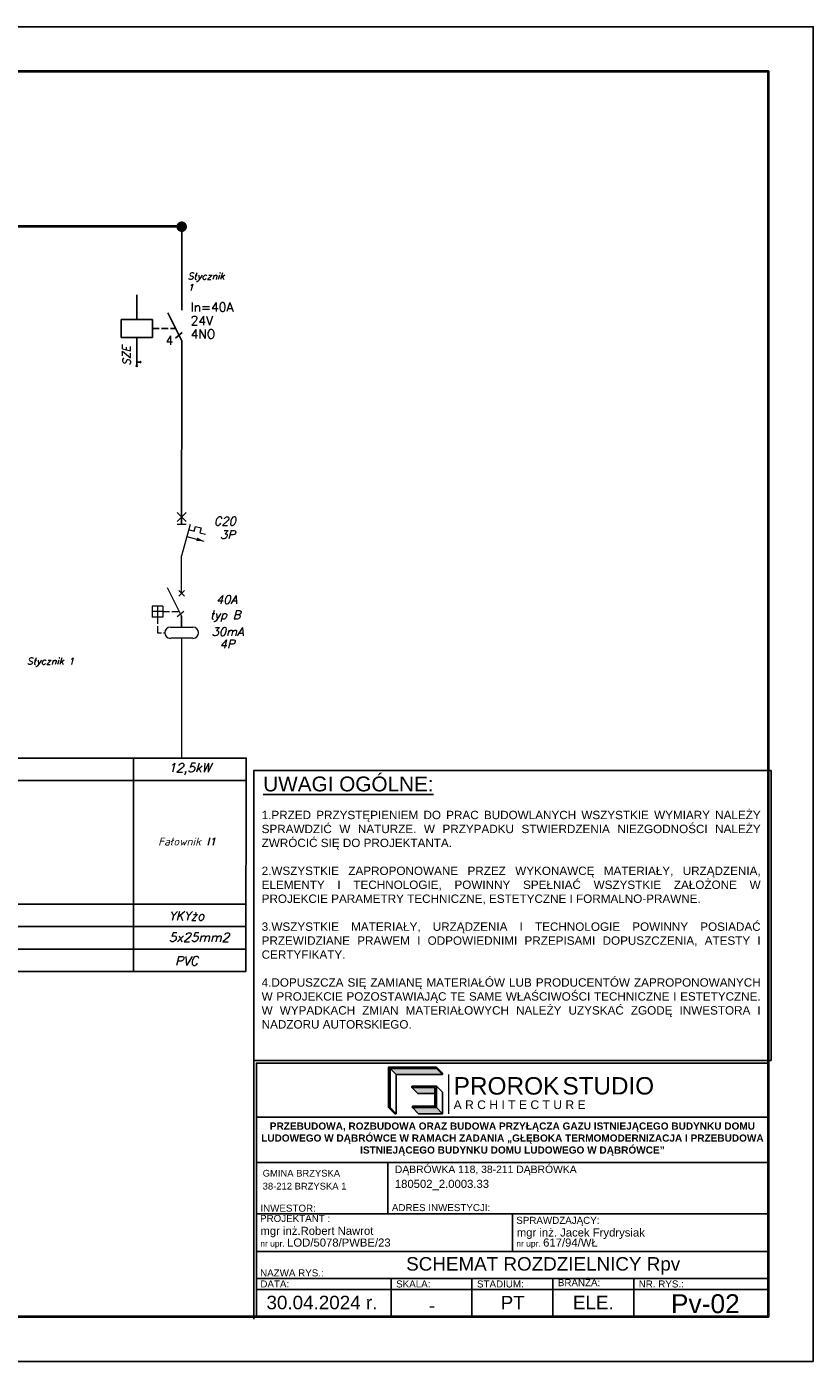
# Model space of a CAD drawing. Header units: millimetres. Extents: x 22250 to 51280, y -5012 to 7692.
# Tile 18 of 183: x 37795 to 38670, y -5012 to -3527. Entities that reach past the tile are written whole.
import ezdxf
from ezdxf.enums import TextEntityAlignment as Align

# ---------------------------------------------------------------- set-up
doc = ezdxf.new("R2010")
doc.units = ezdxf.units.MM
for name, color, linetype in [('-RAMKI', 250, 'Continuous'), ('4', 7, 'Continuous'), ('E-SCHEMAT', 1, 'Continuous'), ('ML_SCH_Aparaty', 1, 'Continuous'), ('ML_SCH_Ilość biegunów', 90, 'Continuous'), ('ML_SCH_Numeracja aparatów', 3, 'Continuous'), ('ML_SCH_Parametr 1', 150, 'Continuous'), ('ML_SCH_Parametr 2', 140, 'Continuous'), ('ML_SCH_Parametr 3', 30, 'Continuous'), ('ML_SCH_Parametr 4', 40, 'Continuous'), ('PLC', 6, 'Continuous')]:
    doc.layers.add(name, color=color, linetype=linetype)
doc.layers.add('1', color=7, linetype='Continuous', lineweight=25)
doc.layers.add('E_PV', color=1, linetype='Continuous', lineweight=15)
doc.styles.add('CGothic', font='GOTHIC.TTF')
doc.styles.add('CP_ATTR', font='ROMANS.SHX')
doc.styles.add('ELECTRICAL', font='romans.shx', dxfattribs={"oblique": 15, "height": 10})
doc.styles.add('ML_Schematy', font='romans.shx')
doc.styles.add('romans', font='romans.shx')
doc.styles.get("Standard").update_dxf_attribs({"font": 'arial.ttf'})

# ---------------------------------------------------------------- blocks, each defined once
blk = doc.blocks.new('CP_UCS2D')
at = {"color": 3}
for p, q in [((0, 10), (-1.8, 7.1)), ((0, 0), (0, 10)), ((0, 10), (1.8, 7.1))]:
    blk.add_line(p, q, dxfattribs=at)
at = {"color": 1}
for p, q in [((0, 0), (10, 0)), ((10, 0), (7.1, 1.8)), ((10, 0), (7.1, -1.8))]:
    blk.add_line(p, q, dxfattribs=at)
at = {"style": 'CP_ATTR', "flags": 9}
for tag in ['FORM', 'TYPE', 'ID', 'WIDTH', 'HEIGHT', 'SYSTEM', 'VERSION', 'PIPE', 'OTHER']:
    blk.add_attdef(tag, text='', height=0.00005, dxfattribs=at).set_placement((0.7, 7.1), align=Align.MIDDLE_LEFT)
blk = doc.blocks.new('ML_Stycznik_NO')
at = {"layer": 'ML_SCH_Aparaty'}
for p, q in [((0, -5.62), (0, 0)), ((-10, -7.73), (-10, -2.23)), ((-13.5, -7.73), (-6.5, -7.73)), ((-13.5, -11.73), (-13.5, -7.73)), ((-6.5, -11.73), (-6.5, -7.73)), ((-13.5, -11.73), (-6.5, -11.73)), ((-10, -17.23), (-10, -11.73)), ((-6.5, -9.73), (-5, -9.73)), ((-4.5, -9.73), (-3, -9.73)), ((-2.5, -9.73), (-1.25, -9.73))]:
    blk.add_line(p, q, dxfattribs=at)
for points in [[(-3.12, -6.25), (0, -12.5), (0, -20)], [(-1.36, -11.85), (0.11, -10.65)]]:
    blk.add_lwpolyline(points, dxfattribs=at)
at = {"layer": 'ML_SCH_Aparaty', "xscale": 0.1, "yscale": 0.1, "zscale": 0.1, "rotation": 270}
blk.add_blockref('CP_UCS2D', (-10, -17.23), dxfattribs=at)
at = {"layer": 'ML_SCH_Ilość biegunów', "style": 'ML_Schematy'}
blk.add_attdef('ILOŚĆ_BIEGUNÓW', text='', height=2, dxfattribs=at).set_placement((-1.86, -12.35), align=Align.MIDDLE_RIGHT)
at = {"layer": 'ML_SCH_Numeracja aparatów', "style": 'ML_Schematy'}
blk.add_attdef('NUMER_APARATU', (2, -2.97), '', height=2, dxfattribs=at)
at = {"layer": 'ML_SCH_Parametr 1', "style": 'ML_Schematy'}
blk.add_attdef('PARAMETR_1', (2, -5.97), '', height=2, dxfattribs=at)
at = {"layer": 'ML_SCH_Parametr 2', "style": 'ML_Schematy'}
blk.add_attdef('PARAMETR_2', (2, -8.97), '', height=2, dxfattribs=at)
at = {"layer": 'ML_SCH_Parametr 3', "style": 'ML_Schematy'}
blk.add_attdef('PARAMETR_3', (2, -11.97), '', height=2, dxfattribs=at)
at = {"layer": 'ML_SCH_Parametr 4', "style": 'ML_Schematy'}
blk.add_attdef('PARAMETR_4', (2, -14.97), '', height=2, dxfattribs=at)
blk = doc.blocks.new('PP')
at = {"color": 0, "linetype": 'Continuous', "const_width": 1.0125}
blk.add_lwpolyline([(0.50625, 0, 1), (-0.50625, 0, 1)], format="xyb", close=True, dxfattribs=at)
blk = doc.blocks.new('*U978')
for p, q in [((-1, 5.26), (-1, 1)), ((-1, 3), (-1, 4))]:
    blk.add_line(p, q)
blk.add_lwpolyline([(-42, 0), (0, 0), (0, 29.7), (-42, 29.7)], close=True)
at = {"lineweight": 40}
blk.add_lwpolyline([(-39, 1), (-1, 1), (-1, 28.7), (-39, 28.7)], close=True, dxfattribs=at)
blk = doc.blocks.new('LOGO_PROROK')
h = blk.add_hatch(color=256)
h.dxf.hatch_style = 1
h.paths.add_polyline_path([(302, 572), (302, 588), (35, 588), (35, 121), (52, 121), (52, 572)])
h = blk.add_hatch(color=117)
h.dxf.hatch_style = 1
h.paths.add_polyline_path([(52, 572), (122, 502), (388, 502), (318, 572)])
h = blk.add_hatch(color=256)
h.dxf.hatch_style = 1
h.paths.add_polyline_path([(302, 588), (302, 572), (318, 572), (585, 572), (585, 588)])
h.paths.add_polyline_path([(585, 121), (585, 369), (302, 369), (302, 352), (568, 352), (568, 137), (310, 137), (310, 121)])
h = blk.add_hatch(color=117)
h.dxf.hatch_style = 1
h.paths.add_polyline_path([(318, 572), (388, 502), (655, 502), (585, 572)])
h = blk.add_hatch(color=256)
h.dxf.hatch_style = 1
h.paths.add_polyline_path([(585, 588), (585, 572), (655, 502), (655, 518)])
h = blk.add_hatch(color=117)
h.dxf.hatch_style = 1
h.paths.add_polyline_path([(568, 352), (302, 352), (372, 282), (568, 282)])
h = blk.add_hatch(color=117)
h.dxf.hatch_style = 1
h.paths.add_polyline_path([(52, 121), (35, 121), (105, 51), (122, 51)])
h = blk.add_hatch(color=117)
h.dxf.hatch_style = 1
h.paths.add_polyline_path([(655, 51), (585, 121), (310, 121), (380, 51)])
for p, q in [((52, 572), (122, 502)), ((122, 502), (388, 502)), ((122, 502), (122, 51)), ((302, 572), (302, 588)), ((388, 502), (655, 502)), ((585, 588), (655, 518)), ((585, 572), (655, 502)), ((655, 502), (655, 518)), ((302, 369), (302, 352)), ((459, 369), (302, 369)), ((302, 352), (372, 282)), ((459, 352), (302, 352)), ((585, 369), (655, 299)), ((372, 282), (568, 282)), ((655, 51), (655, 299)), ((35, 121), (105, 51)), ((52, 121), (122, 51)), ((122, 51), (105, 51)), ((310, 121), (380, 51)), ((380, 51), (655, 51)), ((585, 121), (655, 51))]:
    blk.add_line(p, q)
at = {"lineweight": 20}
blk.add_line((724, 502), (724, 51), dxfattribs=at)
for points in [[(318, 572), (302, 572), (302, 572), (52, 572), (52, 121), (35, 121), (35, 588), (585, 588), (585, 572), (318, 572)], [(568, 352), (459, 352), (459, 369), (585, 369), (585, 121), (310, 121), (310, 137), (568, 137)]]:
    blk.add_lwpolyline(points, close=True)
at = {"insert": (784, 472), "char_height": 201.4, "attachment_point": 1}
blk.add_mtext_dynamic_manual_height_columns('PROROK', width=3506.2, gutter_width=10.9, heights=[0], dxfattribs=at)
at = {"color": 117, "insert": (2039, 472), "char_height": 200, "attachment_point": 1}
blk.add_mtext_dynamic_manual_height_columns('STUDIO', width=3506.2, gutter_width=10.9, heights=[0], dxfattribs=at)
at = {"lineweight": 20, "insert": (784, 204), "char_height": 100, "attachment_point": 1}
blk.add_mtext_dynamic_manual_height_columns('A R C H I T E C T U R E', width=3506.2, gutter_width=10.9, heights=[0], dxfattribs=at)
blk = doc.blocks.new('RAMKA1')
for p, q in [((598.49, 580.51), (693.49, 580.51)), ((598.49, 572.05), (693.49, 572.05)), ((622.87, 562.55), (622.87, 572.05)), ((598.49, 562.55), (693.49, 562.55)), ((645.99, 562.55), (645.99, 555.55)), ((598.49, 555.55), (693.49, 555.55)), ((598.49, 550.55), (693.49, 550.55)), ((623.49, 550.55), (623.49, 543.55)), ((638.49, 550.55), (638.49, 543.55)), ((653.49, 550.55), (653.49, 543.55)), ((668.49, 550.55), (668.49, 543.55)), ((598.49, 548.55), (693.49, 548.55))]:
    blk.add_line(p, q)
for points in [[(597.99, 591.01), (693.99, 591.01), (693.99, 644.74), (597.99, 644.74)], [(598.49, 543.55), (598.49, 590.51), (693.49, 590.51), (693.49, 543.55)]]:
    blk.add_lwpolyline(points, close=True)
blk.add_lwpolyline([(597.99, 543.05), (597.99, 591.01), (693.99, 591.01)])
at = {"xscale": 0.01609849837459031, "yscale": 0.01609849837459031, "zscale": 0.01609849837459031}
blk.add_blockref('LOGO_PROROK', (622.46, 580.31), dxfattribs=at)
at = {"layer": '-RAMKI', "attachment_point": 1}
for s, insert, char_height, width, style in [('{\\fArial|b0|i0|c0|p34;\\LUWAGI OGÓLNE:}', (599.76, 643.65), 2.7519, 86.4064, 'CGothic'), ('\\pxqj;{\\fArial|b0|i0|c238|p34;\\W1;1.PRZED PRZYSTĘPIENIEM DO PRAC BUDOWLANYCH WSZYSTKIE WYMIARY NALEŻY SPRAWDZIĆ W NATURZE. W PRZYPADKU STWIERDZENIA NIEZGODNOŚCI NALEŻY ZWRÓCIĆ SIĘ DO PROJEKTANTA.\\P\\P2.WSZYSTKIE ZAPROPONOWANE PRZEZ WYKONAWCĘ MATERIAŁY, URZĄDZENIA, ELEMENTY I TECHNOLOGIE, POWINNY SPEŁNIAĆ WSZYSTKIE ZAŁOŻONE W PROJEKCIE PARAMETRY TECHNICZNE, ESTETYCZNE I FORMALNO-PRAWNE.\\P\\P3.WSZYSTKIE MATERIAŁY, URZĄDZENIA I TECHNOLOGIE POWINNY POSIADAĆ PRZEWIDZIANE PRAWEM I ODPOWIEDNIMI PRZEPISAMI DOPUSZCZENIA, ATESTY I CERTYFIKATY.\\P\\P4.DOPUSZCZA SIĘ ZAMIANĘ MATERIAŁÓW LUB PRODUCENTÓW ZAPROPONOWANYCH W PROJEKCIE POZOSTAWIAJĄC TE SAME WŁAŚCIWOŚCI TECHNICZNE I ESTETYCZNE. W WYPADKACH ZMIAN MATERIAŁOWYCH NALEŻY UZYSKAĆ ZGODĘ INWESTORA I NADZORU AUTORSKIEGO.}', (599.47, 637.3), 1.55283, 92.3017, 'romans')]:
    blk.add_mtext(s, dxfattribs=dict(at, insert=insert, char_height=char_height, width=width, style=style))
for s, width, heights, insert, char_height, attachment_point in [('\\pxsm1;{\\fArial|b1|i0|c238|p34;PRZEBUDOWA, ROZBUDOWA ORAZ BUDOWA PRZYŁĄCZA GAZU ISTNIEJĄCEGO BUDYNKU DOMU LUDOWEGO W DĄBRÓWCE W RAMACH ZADANIA „GŁĘBOKA TERMOMODERNIZACJA I PRZEBUDOWA ISTNIEJĄCEGO BUDYNKU DOMU LUDOWEGO W DĄBRÓWCE”}', 95, [24.29], (645.99, 579.5), 1.33333, 2), ('\\pxa0.25,sm1.15;{\\H0.91667x;DĄBRÓWKA 118, 38-211 DĄBRÓWKA}\\P\\pa0,s*;180502_2.0003.33', 68.3598, [0], (624.18, 571.5), 1.5, 1), ('\\pxa0.25,sm1.15;{\\H0.83333x;GMINA BRZYSKA\\P\\pa0,s*;38-212 BRZYSKA 1}', 46.9954, [0], (599.66, 570.71), 1.5, 1), ('ADRES INWESTYCJI:', 28.4215, [0], (623.63, 564.36), 1.3, 1), ('PROJEKTANT :', 28.4215, [0], (599.17, 562.35), 1.3, 1), ('INWESTOR:', 28.4215, [0], (599.23, 564.25), 1.3, 1), ('SPRAWDZAJĄCY:', 28.4215, [0], (646.71, 562), 1.3, 1), ('mgr inż.Robert Nawrot', 32.615, [0], (599.24, 560.16), 1.5, 1), ('mgr inż. Jacek Frydrysiak', 28.4215, [0], (646.81, 559.85), 1.5, 1), ('\\pxa0.58333,sm1.15;{\\H0.75x;nr upr. }LOD/5078/PWBE/23', 47.9358, [0], (599.21, 557.98), 1.5, 1), ('\\pxa0.58333,sm1.15;{\\H0.75x;nr upr. }617/94/WŁ', 47.9358, [0], (646.71, 557.98), 1.5, 1), ('NAZWA RYS.:', 28.4215, [0], (599.18, 552.25), 1.3, 1), ('DATA:', 28.4215, [0], (599.23, 550.2), 1.3, 1), ('SKALA:', 28.4215, [0], (624.42, 550.2), 1.3, 1), ('STADIUM:', 28.4215, [0], (639.42, 550.2), 1.3, 1), ('BRANŻA:', 28.4215, [0], (654.42, 550.44), 1.3, 1), ('NR. RYS.:', 28.4215, [0], (669.42, 550.2), 1.3, 1), ('30.04.2024 r.', 28.4215, [0], (610.65, 546.09), 2.5, 5), ('PT', 28.4215, [0], (646.04, 546.09), 2.5, 5), ('\\pxqc;ELE.', 15, [5], (661, 546.1), 2.5, 5)]:
    blk.add_mtext_dynamic_manual_height_columns(s, width=width, gutter_width=12.5, heights=heights, dxfattribs=dict(insert=insert, char_height=char_height, attachment_point=attachment_point))

msp = doc.modelspace()

# ---------------------------------------------------------------- linework, layer by layer
at = {"color": 1, "const_width": 3}
for points in [[(37233.6, -3749.2), (37970, -3749.2)], [(37234.6, -3749.2), (37970, -3749.2)]]:
    msp.add_lwpolyline(points, dxfattribs=at)
at = {"layer": '1', "color": 1}
msp.add_line((37967, -4182.5), (37967, -4195), dxfattribs=at)
at = {"layer": '1'}
msp.add_lwpolyline([(37297, -4340.7), (38039, -4340.7), (38039, -4365.7), (37297, -4365.7)], close=True, dxfattribs=at)
at = {"layer": '1', "color": 7}
for points in [[(37913.6, -4340.7), (37913.6, -4578.2)], [(37913.6, -4578.2), (37913.6, -4340.7)], [(37913.6, -4340.7), (37913.6, -4578.2)], [(37913.6, -4578.2), (37913.6, -4340.7)], [(37913.6, -4340.7), (37913.6, -4578.2)], [(37913.6, -4578.2), (37913.6, -4340.7)], [(37913.6, -4340.7), (37913.6, -4578.2)], [(37913.6, -4578.2), (37913.6, -4340.7)], [(38006.4, -4340.7), (38039, -4340.7)], [(38006.4, -4340.7), (38039, -4340.7)], [(38006.4, -4340.7), (38039, -4340.7)], [(38006.4, -4340.7), (38039, -4340.7)], [(38039, -4340.7), (38038.6, -4578.2)], [(38038.6, -4578.2), (38039, -4340.7)], [(38039, -4340.7), (38038.6, -4578.2)], [(38038.6, -4578.2), (38039, -4340.7)], [(38039, -4340.7), (38038.6, -4578.2)], [(38038.6, -4578.2), (38039, -4340.7)], [(38039, -4340.7), (38038.6, -4578.2)], [(38038.6, -4578.2), (38039, -4340.7)], [(38039, -4340.7), (38038.6, -4578.2)], [(38038.6, -4578.2), (38039, -4340.7)], [(38039, -4340.7), (38038.6, -4578.2)], [(38038.6, -4578.2), (38039, -4340.7)], [(38039, -4340.7), (38038.6, -4578.2)], [(38038.6, -4578.2), (38039, -4340.7)], [(38039, -4340.7), (38038.6, -4578.2)], [(38038.6, -4578.2), (38039, -4340.7)], [(38039, -4340.7), (38038.6, -4578.2)], [(38038.6, -4578.2), (38039, -4340.7)], [(38039, -4340.7), (38038.6, -4578.2)], [(38038.6, -4578.2), (38039, -4340.7)], [(37973.2, -4365.7), (37848.2, -4365.7)], [(37848.2, -4365.7), (37973.2, -4365.7)], [(37973.2, -4365.7), (37848.2, -4365.7)], [(37848.2, -4365.7), (37973.2, -4365.7)], [(37973.2, -4365.7), (37848.2, -4365.7)], [(37973.2, -4365.7), (37848.2, -4365.7)], [(37848.2, -4365.7), (37973.2, -4365.7)], [(37973.2, -4365.7), (37848.2, -4365.7)], [(37848.2, -4365.7), (37973.2, -4365.7)], [(37973.2, -4365.7), (37848.2, -4365.7)], [(37848.2, -4365.7), (37973.2, -4365.7)], [(37848.2, -4365.7), (37973.2, -4365.7)], [(38030, -4365.7), (37905, -4365.7)], [(37905, -4365.7), (38030, -4365.7)], [(38030, -4365.7), (37905, -4365.7)], [(37905, -4365.7), (38030, -4365.7)], [(38030, -4365.7), (37905, -4365.7)], [(38030, -4365.7), (37905, -4365.7)], [(37905, -4365.7), (38030, -4365.7)], [(38030, -4365.7), (37905, -4365.7)], [(37905, -4365.7), (38030, -4365.7)], [(38030, -4365.7), (37905, -4365.7)], [(37905, -4365.7), (38030, -4365.7)], [(37905, -4365.7), (38030, -4365.7)], [(38030, -4365.7), (37905, -4365.7)], [(37905, -4365.7), (38030, -4365.7)], [(38030, -4365.7), (37905, -4365.7)], [(37905, -4365.7), (38030, -4365.7)], [(38030, -4365.7), (37905, -4365.7)], [(38030, -4365.7), (37905, -4365.7)], [(37905, -4365.7), (38030, -4365.7)], [(38030, -4365.7), (37905, -4365.7)], [(37905, -4365.7), (38030, -4365.7)], [(38030, -4365.7), (37905, -4365.7)], [(37905, -4365.7), (38030, -4365.7)], [(37905, -4365.7), (38030, -4365.7)], [(38039, -4365.7), (38030.3, -4365.7)], [(38030.3, -4365.7), (38039, -4365.7)], [(38039, -4365.7), (38030.3, -4365.7)], [(38030.3, -4365.7), (38039, -4365.7)], [(38039, -4365.7), (38030.3, -4365.7)], [(38039, -4365.7), (38030.3, -4365.7)], [(38030.3, -4365.7), (38039, -4365.7)], [(38039, -4365.7), (38030.3, -4365.7)], [(38030.3, -4365.7), (38039, -4365.7)], [(38039, -4365.7), (38030.3, -4365.7)], [(38030.3, -4365.7), (38039, -4365.7)], [(38030.3, -4365.7), (38039, -4365.7)], [(38038, -4365.7), (38039, -4365.7)], [(38038, -4365.7), (38039, -4365.7)], [(38038, -4365.7), (38039, -4365.7)], [(38038, -4365.7), (38039, -4365.7)], [(38038, -4365.7), (38039, -4365.7)], [(38038, -4365.7), (38039, -4365.7)], [(38039, -4365.7), (38038, -4365.7)], [(38039, -4365.7), (38038, -4365.7)], [(38039, -4365.7), (38038, -4365.7)], [(38039, -4365.7), (38038, -4365.7)], [(38039, -4365.7), (38038, -4365.7)], [(38039, -4365.7), (38038, -4365.7)], [(37973.2, -4503.2), (37138.4, -4503.2)], [(37138.4, -4503.2), (37973.2, -4503.2)], [(37973.2, -4503.2), (37138.4, -4503.2)], [(37138.4, -4503.2), (37973.2, -4503.2)], [(37972.7, -4503.2), (37138.4, -4503.2)], [(37138.4, -4503.2), (37972.7, -4503.2)], [(37972.7, -4503.2), (37138.4, -4503.2)], [(37138.4, -4503.2), (37972.7, -4503.2)], [(37971.7, -4503.2), (37138.4, -4503.2)], [(37138.4, -4503.2), (37971.7, -4503.2)], [(37971.7, -4503.2), (37138.4, -4503.2)], [(37138.4, -4503.2), (37971.7, -4503.2)], [(38028.6, -4503.2), (37903.6, -4503.2)], [(37903.6, -4503.2), (38028.6, -4503.2)], [(38028.6, -4503.2), (37903.6, -4503.2)], [(37903.6, -4503.2), (38028.6, -4503.2)], [(38028.6, -4503.2), (37903.6, -4503.2)], [(37903.6, -4503.2), (38028.6, -4503.2)], [(38028.6, -4503.2), (37903.6, -4503.2)], [(37903.6, -4503.2), (38028.6, -4503.2)], [(38029.5, -4503.2), (37904.5, -4503.2)], [(37904.5, -4503.2), (38029.5, -4503.2)], [(38029.5, -4503.2), (37904.5, -4503.2)], [(37904.5, -4503.2), (38029.5, -4503.2)], [(38029.5, -4503.2), (37904.5, -4503.2)], [(37904.5, -4503.2), (38029.5, -4503.2)], [(38029.5, -4503.2), (37904.5, -4503.2)], [(37904.5, -4503.2), (38029.5, -4503.2)], [(38030, -4503.2), (37905, -4503.2)], [(37905, -4503.2), (38030, -4503.2)], [(38030, -4503.2), (37905, -4503.2)], [(37905, -4503.2), (38030, -4503.2)], [(38030, -4503.2), (37905, -4503.2)], [(37905, -4503.2), (38030, -4503.2)], [(38030, -4503.2), (37905, -4503.2)], [(37905, -4503.2), (38030, -4503.2)], [(38028.1, -4503.2), (38038.7, -4503.2)], [(38028.1, -4503.2), (38038.7, -4503.2)], [(38038.7, -4503.2), (38028.1, -4503.2)], [(38038.7, -4503.2), (38028.1, -4503.2)], [(38030.3, -4503.2), (38038.7, -4503.2)], [(38030.3, -4503.2), (38038.7, -4503.2)], [(38038.7, -4503.2), (38030.3, -4503.2)], [(38038.7, -4503.2), (38030.3, -4503.2)], [(38036.5, -4503.2), (38038.7, -4503.2)], [(38036.5, -4503.2), (38038.7, -4503.2)], [(38038.7, -4503.2), (38036.5, -4503.2)], [(38038.7, -4503.2), (38036.5, -4503.2)], [(38037.5, -4503.2), (38038.7, -4503.2)], [(38037.5, -4503.2), (38038.7, -4503.2)], [(38038.7, -4503.2), (38037.5, -4503.2)], [(38038.7, -4503.2), (38037.5, -4503.2)], [(38038, -4503.2), (38038.7, -4503.2)], [(38038, -4503.2), (38038.7, -4503.2)], [(38038.7, -4503.2), (38038, -4503.2)], [(38038.7, -4503.2), (38038, -4503.2)], [(37973.2, -4528.2), (37138.4, -4528.2)], [(37138.4, -4528.2), (37973.2, -4528.2)], [(37973.2, -4528.2), (37138.4, -4528.2)], [(37138.4, -4528.2), (37973.2, -4528.2)], [(37972.7, -4528.2), (37138.4, -4528.2)], [(37138.4, -4528.2), (37972.7, -4528.2)], [(37972.7, -4528.2), (37138.4, -4528.2)], [(37138.4, -4528.2), (37972.7, -4528.2)], [(37971.7, -4528.2), (37138.4, -4528.2)], [(37138.4, -4528.2), (37971.7, -4528.2)], [(37971.7, -4528.2), (37138.4, -4528.2)], [(37138.4, -4528.2), (37971.7, -4528.2)], [(38028.6, -4528.2), (37903.6, -4528.2)], [(37903.6, -4528.2), (38028.6, -4528.2)], [(38028.6, -4528.2), (37903.6, -4528.2)], [(37903.6, -4528.2), (38028.6, -4528.2)], [(38028.6, -4528.2), (37903.6, -4528.2)], [(37903.6, -4528.2), (38028.6, -4528.2)], [(38028.6, -4528.2), (37903.6, -4528.2)], [(37903.6, -4528.2), (38028.6, -4528.2)], [(38029.5, -4528.2), (37904.5, -4528.2)], [(37904.5, -4528.2), (38029.5, -4528.2)], [(38029.5, -4528.2), (37904.5, -4528.2)], [(37904.5, -4528.2), (38029.5, -4528.2)], [(38029.5, -4528.2), (37904.5, -4528.2)], [(37904.5, -4528.2), (38029.5, -4528.2)], [(38029.5, -4528.2), (37904.5, -4528.2)], [(37904.5, -4528.2), (38029.5, -4528.2)], [(38030, -4528.2), (37905, -4528.2)], [(37905, -4528.2), (38030, -4528.2)], [(38030, -4528.2), (37905, -4528.2)], [(37905, -4528.2), (38030, -4528.2)], [(38030, -4528.2), (37905, -4528.2)], [(37905, -4528.2), (38030, -4528.2)], [(38030, -4528.2), (37905, -4528.2)], [(37905, -4528.2), (38030, -4528.2)], [(38038.7, -4528.2), (38028.1, -4528.2)], [(38028.1, -4528.2), (38038.7, -4528.2)], [(38038.7, -4528.2), (38028.1, -4528.2)], [(38028.1, -4528.2), (38038.7, -4528.2)], [(38030.3, -4528.2), (38038.7, -4528.2)], [(38030.3, -4528.2), (38038.7, -4528.2)], [(38038.7, -4528.2), (38030.3, -4528.2)], [(38038.7, -4528.2), (38030.3, -4528.2)], [(38036.5, -4528.2), (38038.7, -4528.2)], [(38036.5, -4528.2), (38038.7, -4528.2)], [(38038.7, -4528.2), (38036.5, -4528.2)], [(38038.7, -4528.2), (38036.5, -4528.2)], [(38037.5, -4528.2), (38038.7, -4528.2)], [(38037.5, -4528.2), (38038.7, -4528.2)], [(38038.7, -4528.2), (38037.5, -4528.2)], [(38038.7, -4528.2), (38037.5, -4528.2)], [(38038, -4528.2), (38038.7, -4528.2)], [(38038, -4528.2), (38038.7, -4528.2)], [(38038.7, -4528.2), (38038, -4528.2)], [(38038.7, -4528.2), (38038, -4528.2)], [(37973.2, -4553.2), (37138.4, -4553.2)], [(37138.4, -4553.2), (37973.2, -4553.2)], [(37973.2, -4553.2), (37138.4, -4553.2)], [(37138.4, -4553.2), (37973.2, -4553.2)], [(37972.7, -4553.2), (37138.4, -4553.2)], [(37138.4, -4553.2), (37972.7, -4553.2)], [(37972.7, -4553.2), (37138.4, -4553.2)], [(37138.4, -4553.2), (37972.7, -4553.2)], [(37971.7, -4553.2), (37138.4, -4553.2)], [(37138.4, -4553.2), (37971.7, -4553.2)], [(37971.7, -4553.2), (37138.4, -4553.2)], [(37138.4, -4553.2), (37971.7, -4553.2)], [(38028.6, -4553.2), (37903.6, -4553.2)], [(37903.6, -4553.2), (38028.6, -4553.2)], [(38028.6, -4553.2), (37903.6, -4553.2)], [(37903.6, -4553.2), (38028.6, -4553.2)], [(38028.6, -4553.2), (37903.6, -4553.2)], [(37903.6, -4553.2), (38028.6, -4553.2)], [(38028.6, -4553.2), (37903.6, -4553.2)], [(37903.6, -4553.2), (38028.6, -4553.2)], [(38029.5, -4553.2), (37904.5, -4553.2)], [(37904.5, -4553.2), (38029.5, -4553.2)], [(38029.5, -4553.2), (37904.5, -4553.2)], [(37904.5, -4553.2), (38029.5, -4553.2)], [(38029.5, -4553.2), (37904.5, -4553.2)], [(37904.5, -4553.2), (38029.5, -4553.2)], [(38029.5, -4553.2), (37904.5, -4553.2)], [(37904.5, -4553.2), (38029.5, -4553.2)], [(38030, -4553.2), (37905, -4553.2)], [(37905, -4553.2), (38030, -4553.2)], [(38030, -4553.2), (37905, -4553.2)], [(37905, -4553.2), (38030, -4553.2)], [(38030, -4553.2), (37905, -4553.2)], [(37905, -4553.2), (38030, -4553.2)], [(38030, -4553.2), (37905, -4553.2)], [(37905, -4553.2), (38030, -4553.2)], [(38038.6, -4553.2), (38028.1, -4553.2)], [(38028.1, -4553.2), (38038.6, -4553.2)], [(38038.6, -4553.2), (38028.1, -4553.2)], [(38028.1, -4553.2), (38038.6, -4553.2)], [(38030.3, -4553.2), (38038.6, -4553.2)], [(38030.3, -4553.2), (38038.6, -4553.2)], [(38038.6, -4553.2), (38030.3, -4553.2)], [(38038.6, -4553.2), (38030.3, -4553.2)], [(38036.5, -4553.2), (38038.6, -4553.2)], [(38036.5, -4553.2), (38038.6, -4553.2)], [(38038.6, -4553.2), (38036.5, -4553.2)], [(38038.6, -4553.2), (38036.5, -4553.2)], [(38037.5, -4553.2), (38038.6, -4553.2)], [(38037.5, -4553.2), (38038.6, -4553.2)], [(38038.6, -4553.2), (38037.5, -4553.2)], [(38038.6, -4553.2), (38037.5, -4553.2)], [(38038, -4553.2), (38038.6, -4553.2)], [(38038, -4553.2), (38038.6, -4553.2)], [(38038.6, -4553.2), (38038, -4553.2)], [(38038.6, -4553.2), (38038, -4553.2)], [(37973.2, -4578.2), (37138.4, -4578.2)], [(37138.4, -4578.2), (37973.2, -4578.2)], [(37973.2, -4578.2), (37138.4, -4578.2)], [(37138.4, -4578.2), (37973.2, -4578.2)], [(37972.7, -4578.2), (37138.4, -4578.2)], [(37138.4, -4578.2), (37972.7, -4578.2)], [(37972.7, -4578.2), (37138.4, -4578.2)], [(37138.4, -4578.2), (37972.7, -4578.2)], [(37971.7, -4578.2), (37138.4, -4578.2)], [(37138.4, -4578.2), (37971.7, -4578.2)], [(37971.7, -4578.2), (37138.4, -4578.2)], [(37138.4, -4578.2), (37971.7, -4578.2)], [(38028.6, -4578.2), (37903.6, -4578.2)], [(37903.6, -4578.2), (38028.6, -4578.2)], [(38028.6, -4578.2), (37903.6, -4578.2)], [(37903.6, -4578.2), (38028.6, -4578.2)], [(38028.6, -4578.2), (37903.6, -4578.2)], [(37903.6, -4578.2), (38028.6, -4578.2)], [(38028.6, -4578.2), (37903.6, -4578.2)], [(37903.6, -4578.2), (38028.6, -4578.2)], [(38029.5, -4578.2), (37904.5, -4578.2)], [(37904.5, -4578.2), (38029.5, -4578.2)], [(38029.5, -4578.2), (37904.5, -4578.2)], [(37904.5, -4578.2), (38029.5, -4578.2)], [(38029.5, -4578.2), (37904.5, -4578.2)], [(37904.5, -4578.2), (38029.5, -4578.2)], [(38029.5, -4578.2), (37904.5, -4578.2)], [(37904.5, -4578.2), (38029.5, -4578.2)], [(38030, -4578.2), (37905, -4578.2)], [(37905, -4578.2), (38030, -4578.2)], [(38030, -4578.2), (37905, -4578.2)], [(37905, -4578.2), (38030, -4578.2)], [(38030, -4578.2), (37905, -4578.2)], [(37905, -4578.2), (38030, -4578.2)], [(38030, -4578.2), (37905, -4578.2)], [(37905, -4578.2), (38030, -4578.2)], [(38038.6, -4578.2), (38028.1, -4578.2)], [(38028.1, -4578.2), (38038.6, -4578.2)], [(38038.6, -4578.2), (38028.1, -4578.2)], [(38028.1, -4578.2), (38038.6, -4578.2)], [(38030.3, -4578.2), (38038.6, -4578.2)], [(38030.3, -4578.2), (38038.6, -4578.2)], [(38038.6, -4578.2), (38030.3, -4578.2)], [(38038.6, -4578.2), (38030.3, -4578.2)], [(38036.5, -4578.2), (38038.6, -4578.2)], [(38036.5, -4578.2), (38038.6, -4578.2)], [(38038.6, -4578.2), (38036.5, -4578.2)], [(38038.6, -4578.2), (38036.5, -4578.2)], [(38037.5, -4578.2), (38038.6, -4578.2)], [(38037.5, -4578.2), (38038.6, -4578.2)], [(38038.6, -4578.2), (38037.5, -4578.2)], [(38038.6, -4578.2), (38037.5, -4578.2)], [(38038, -4578.2), (38038.6, -4578.2)], [(38038, -4578.2), (38038.6, -4578.2)], [(38038.6, -4578.2), (38038, -4578.2)], [(38038.6, -4578.2), (38038, -4578.2)]]:
    msp.add_lwpolyline(points, dxfattribs=at)
at = {"layer": '4', "color": 0}
msp.add_line((37913.6, -4340.7), (37913.6, -4578.2), dxfattribs=at)
at = {"layer": 'E-SCHEMAT'}
for p, q in [((37967.1, -3814.1), (37967.1, -3749.2)), ((37967, -4080.7), (37967.1, -3914.1))]:
    msp.add_line(p, q, dxfattribs=at)
at = {"layer": 'E_PV', "color": 1}
for p, q in [((37967, -4042.5), (37967, -4080.7)), ((37962, -4077.4), (37972, -4067.4)), ((37972, -4077.4), (37962, -4067.4)), ((37972, -4080.7), (37962, -4080.7)), ((37976.4, -4080.7), (37967, -4115.6)), ((37972.8, -4094.3), (37991.6, -4099.4)), ((37967, -4157.5), (37967, -4115.6)), ((37967, -4182.5), (37951.4, -4151.3)), ((37970.2, -4154.4), (37963.9, -4160.7)), ((37963.9, -4154.4), (37970.2, -4160.7)), ((37934.1, -4171.8), (37934.1, -4183.8)), ((37946.1, -4171.8), (37934.1, -4171.8)), ((37940.1, -4171.8), (37940.1, -4183.8)), ((37946.1, -4171.8), (37946.1, -4183.8)), ((37946.1, -4177.8), (37934.1, -4177.8)), ((37946.1, -4183.8), (37934.1, -4183.8)), ((37940.1, -4183.8), (37940.1, -4191.3)), ((37946.1, -4177.8), (37953.6, -4177.8)), ((37956.1, -4177.8), (37963.6, -4177.8)), ((37962.2, -4183.2), (37969.5, -4177.2)), ((37940.1, -4193.8), (37940.1, -4201.3)), ((37940.1, -4201.3), (37944.5, -4201.3)), ((37947, -4201.3), (37948.3, -4201.3)), ((37954.5, -4195), (37979.5, -4195)), ((37979.5, -4207.5), (37954.5, -4207.5)), ((37967, -4207.5), (37967, -4340.7))]:
    msp.add_line(p, q, dxfattribs=at)
msp.add_lwpolyline([(37974.8, -4086.6), (37981.1, -4088.3), (37982.5, -4083), (37988.8, -4084.7), (37987.4, -4090), (37993.7, -4091.6)], dxfattribs=at)
msp.add_lwpolyline([(37991.6, -4099.4, 0, 4.17, 0), (37983.9, -4097.3, 5.42, 5.42, 0)], format="xyseb", dxfattribs=at)
for centre, start, end in [((37954.5, -4201.3), 90, 270), ((37979.5, -4201.3), 270, 90)]:
    msp.add_arc(centre, 6.25, start, end, dxfattribs=at)

# ---------------------------------------------------------------- block references
for name, p, xscale, yscale, zscale in [('*U978', (38670.2, -5012), 50, 50, 50), ('RAMKA1', (34459.3, -8223.2), 6, 6, 6)]:
    msp.add_blockref(name, p, dxfattribs=dict(xscale=xscale, yscale=yscale, zscale=zscale))
at = {"xscale": 5, "yscale": 5, "zscale": 5}
msp.add_blockref('ML_Stycznik_NO', (37967.1, -3814.1), dxfattribs=at).add_auto_attribs({'PARAMETR_1': 'In=40A', 'PARAMETR_2': '24V', 'PARAMETR_3': '4NO', 'ILOŚĆ_BIEGUNÓW': '4'})
at = {"layer": 'E_PV', "color": 1, "xscale": -5.79012505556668, "yscale": 5.79012505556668, "zscale": 5.79012505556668}
msp.add_blockref('PP', (37967.1, -3749.5), dxfattribs=at)

# ---------------------------------------------------------------- texts
at = {"color": 1, "insert": (37973.8, -3800.8), "char_height": 7.5, "attachment_point": 1, "style": 'ELECTRICAL'}
msp.add_mtext_dynamic_manual_height_columns('Stycznik 1', width=12.206, gutter_width=12.5, heights=[0], dxfattribs=at)
at = {"attachment_point": 5, "style": 'ELECTRICAL'}
for s, width, heights, insert, char_height in [('12,5kW', 25.124, [8.06], (37975.8, -4353.1), 10), ('Fałownik I1', 245.77, [1348.6], (37973, -4433.7), 8.75), ('YKYżo', 264.579, [50], (37972.5, -4516.4), 10), ('5x25mm2', 25.124, [8.06], (37986.4, -4540.1), 10), ('PVC', 264.579, [50], (37972.5, -4566.4), 10)]:
    msp.add_mtext_dynamic_manual_height_columns(s, width=width, gutter_width=12.5, heights=heights, dxfattribs=dict(at, insert=insert, char_height=char_height))
at = {"attachment_point": 5}
for s, width, heights, insert, char_height in [('\\pxqc;SCHEMAT ROZDZIELNICY Rpv', 570, [7], (38369.5, -4905.8), 15), ('Pv-02', 170.529, [0], (38550, -4948), 21), ('-', 170.529, [0], (38245.6, -4949.8), 15)]:
    msp.add_mtext_dynamic_manual_height_columns(s, width=width, gutter_width=75, heights=heights, dxfattribs=dict(at, insert=insert, char_height=char_height))
at = {"layer": 'E-SCHEMAT', "color": 1, "lineweight": 9, "style": 'ELECTRICAL', "oblique": 15}
msp.add_text('SZE', height=8.72, rotation=90.0171, dxfattribs=at).set_placement((37910.1, -3882.1), align=Align.RIGHT)
at = {"layer": 'E-SCHEMAT', "lineweight": 9, "style": 'ELECTRICAL', "oblique": 15}
for s, p in [('C20', (38027.4, -4081.8)), ('3P', (38026.4, -4096.9)), ('40A', (38028.7, -4169.1)), ('typ B', (38032.5, -4186.1)), ('30mA', (38035.9, -4204.8)), ('4P', (38025.9, -4218.5))]:
    msp.add_text(s, height=9.42, rotation=359.9827, dxfattribs=at).set_placement(p, align=Align.RIGHT)
at = {"layer": 'PLC', "color": 0, "insert": (37794.9, -4229.2), "char_height": 7.5, "attachment_point": 1, "style": 'ELECTRICAL'}
msp.add_mtext_dynamic_manual_height_columns('\\pxt5;Stycznik 1', width=149.886, gutter_width=12.5, heights=[0], dxfattribs=at)

doc.saveas('drawing.dxf')
